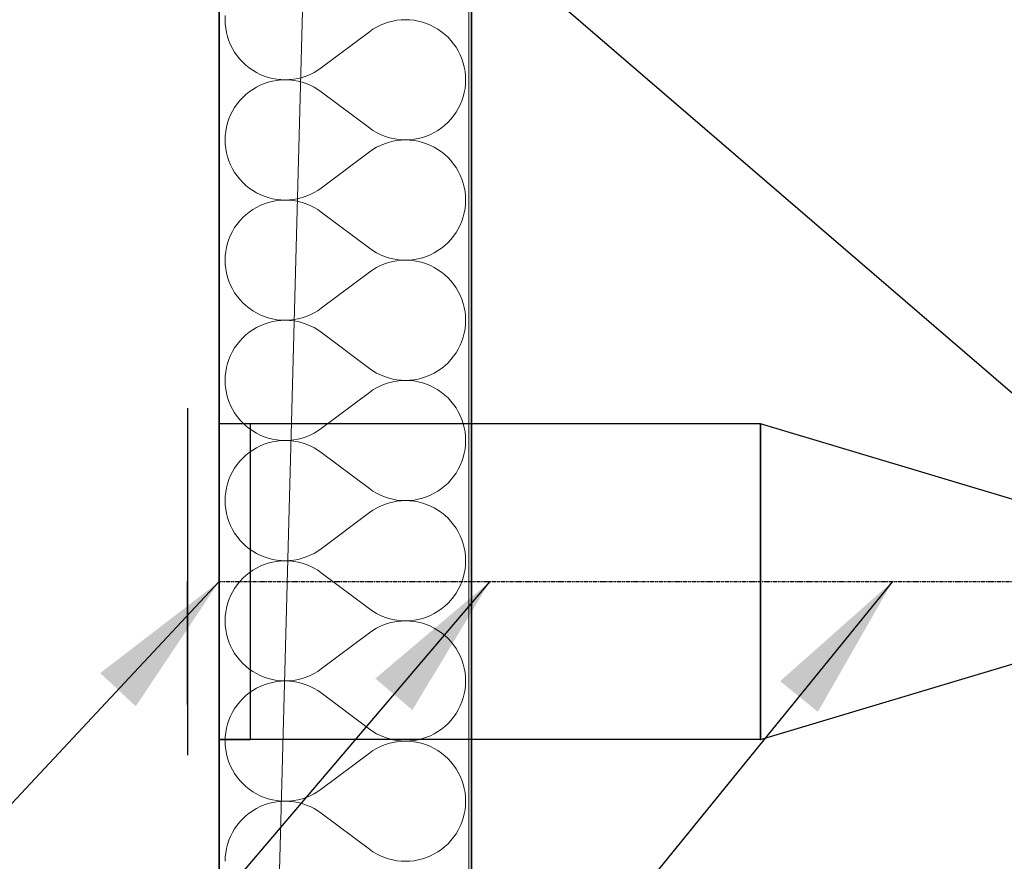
# Model space of a CAD drawing. Header units: millimetres. Extents: x -8078 to 234695, y -4319 to 602442.
# Tile 106 of 152: x 80044 to 80668, y 282962 to 283496. Entities that reach past the tile are written whole.
import ezdxf

# ---------------------------------------------------------------- set-up
doc = ezdxf.new("R2010")
doc.units = ezdxf.units.MM
doc.header["$MEASUREMENT"] = 0
doc.linetypes.add('DASHDOT', pattern=[1, 0.5, -0.25, 0, -0.25])
for name, color, linetype in [('#podkład', 252, 'Continuous'), ('- A - ocieplenie', 7, 'Continuous'), ('FLUID-WK6', 7, 'Continuous'), ('FLUID-WK6-150-NUM', 7, 'Continuous'), ('FLUID-WK6-SYM', 7, 'Continuous'), ('Konstrukcja - Stropy', 7, 'Continuous'), ('Konstrukcja - Ściany zewnętrzne', 7, 'Continuous')]:
    doc.layers.add(name, color=color, linetype=linetype)
doc.styles.add('FDBES', font='simplex.shx')
doc.dimstyles.new('FDBES', dxfattribs={"dimscale": 50, "dimtxt": 4, "dimasz": 2.5, "dimexe": 0.8, "dimexo": 2, "dimgap": 1, "dimtad": 1, "dimdsep": 46, "dimtxsty": 'FDBES', "dimcen": 2.5, "dimclrd": 4, "dimclre": 5, "dimadec": 0, "dimazin": 0, "dimtfac": 1, "dimtmove": 0, "dimatfit": 3, "dimfxl": 1, "dimarcsym": 0})

# ---------------------------------------------------------------- blocks, each defined once
blk = doc.blocks.new('UHYGFFFF')
at = {"layer": '- A - ocieplenie', "color": 252, "linetype": 'Continuous', "lineweight": 35, "ltscale": 100}
for p, q in [((19777.48, 387506.86), (19777.48, 382744.35)), ((19937.48, 382893.65), (19937.48, 387506.86))]:
    blk.add_line(p, q, dxfattribs=at)
at = {"layer": '- A - ocieplenie', "color": 252, "linetype": 'Continuous', "lineweight": 13, "ltscale": 100}
for p, q in [((19781.39, 384017.1), (19781.29, 384014.38)), ((19781.29, 384014.38), (19781.39, 384011.66)), ((19781.39, 384011.66), (19781.68, 384008.96)), ((19879.72, 384010.93), (19877.29, 384009.71)), ((19882.23, 384011.97), (19879.72, 384010.93)), ((19884.81, 384012.83), (19882.23, 384011.97)), ((19887.45, 384013.51), (19884.81, 384012.83)), ((19890.13, 384013.99), (19887.45, 384013.51)), ((19892.83, 384014.28), (19890.13, 384013.99)), ((19895.55, 384014.38), (19892.83, 384014.28)), ((19898.27, 384014.29), (19895.55, 384014.38)), ((19900.97, 384014), (19898.27, 384014.29)), ((19903.65, 384013.52), (19900.97, 384014)), ((19906.29, 384012.84), (19903.65, 384013.52)), ((19908.87, 384011.99), (19906.29, 384012.84)), ((19911.38, 384010.95), (19908.87, 384011.99)), ((19913.82, 384009.73), (19911.38, 384010.95)), ((19781.68, 384008.96), (19782.16, 384006.28)), ((19782.16, 384006.28), (19782.83, 384003.64)), ((19782.83, 384003.64), (19783.69, 384001.06)), ((19872.72, 384006.76), (19842.24, 383983.91)), ((19874.95, 384008.32), (19872.72, 384006.76)), ((19877.29, 384009.71), (19874.95, 384008.32)), ((19916.16, 384008.34), (19913.82, 384009.73)), ((19918.39, 384006.79), (19916.16, 384008.34)), ((19920.51, 384005.09), (19918.39, 384006.79)), ((19922.5, 384003.23), (19920.51, 384005.09)), ((19783.69, 384001.06), (19784.73, 383998.55)), ((19784.73, 383998.55), (19785.95, 383996.12)), ((19924.36, 384001.24), (19922.5, 384003.23)), ((19926.07, 383999.12), (19924.36, 384001.24)), ((19927.62, 383996.89), (19926.07, 383999.12)), ((19785.95, 383996.12), (19787.34, 383993.78)), ((19787.34, 383993.78), (19788.89, 383991.54)), ((19788.89, 383991.54), (19790.6, 383989.43)), ((19929.01, 383994.55), (19927.62, 383996.89)), ((19930.22, 383992.12), (19929.01, 383994.55)), ((19931.27, 383989.6), (19930.22, 383992.12)), ((19790.6, 383989.43), (19792.46, 383987.44)), ((19792.46, 383987.44), (19794.45, 383985.58)), ((19794.45, 383985.58), (19796.57, 383983.88)), ((19932.13, 383987.02), (19931.27, 383989.6)), ((19932.8, 383984.39), (19932.13, 383987.02)), ((19796.57, 383983.88), (19798.8, 383982.33)), ((19798.8, 383982.33), (19801.14, 383980.94)), ((19801.14, 383980.94), (19803.58, 383979.72)), ((19803.58, 383979.72), (19806.09, 383978.68)), ((19806.09, 383978.68), (19808.67, 383977.82)), ((19830.14, 383977.84), (19832.73, 383978.7)), ((19832.73, 383978.7), (19835.24, 383979.74)), ((19835.24, 383979.74), (19837.67, 383980.96)), ((19837.67, 383980.96), (19840.01, 383982.35)), ((19840.01, 383982.35), (19842.24, 383983.91)), ((19933.28, 383981.71), (19932.8, 383984.39)), ((19933.57, 383979.01), (19933.28, 383981.71)), ((19933.67, 383976.29), (19933.57, 383979.01)), ((19803.58, 383972.85), (19801.14, 383971.63)), ((19806.09, 383973.89), (19803.58, 383972.85)), ((19808.67, 383974.75), (19806.09, 383973.89)), ((19808.67, 383977.82), (19811.31, 383977.15)), ((19811.31, 383975.42), (19808.67, 383974.75)), ((19811.31, 383977.15), (19813.98, 383976.67)), ((19813.98, 383975.9), (19811.31, 383975.42)), ((19813.98, 383976.67), (19816.69, 383976.38)), ((19816.69, 383976.19), (19813.98, 383975.9)), ((19816.69, 383976.38), (19819.41, 383976.29)), ((19819.41, 383976.29), (19816.69, 383976.19)), ((19819.41, 383976.29), (19822.13, 383976.39)), ((19822.13, 383976.19), (19819.41, 383976.29)), ((19822.13, 383976.39), (19824.83, 383976.68)), ((19824.83, 383975.9), (19822.13, 383976.19)), ((19824.83, 383976.68), (19827.51, 383977.16)), ((19827.51, 383975.41), (19824.83, 383975.9)), ((19827.51, 383977.16), (19830.14, 383977.84)), ((19830.14, 383974.74), (19827.51, 383975.41)), ((19832.73, 383973.87), (19830.14, 383974.74)), ((19835.24, 383972.83), (19832.73, 383973.87)), ((19837.67, 383971.61), (19835.24, 383972.83)), ((19933.28, 383970.86), (19933.57, 383973.57)), ((19933.57, 383973.57), (19933.67, 383976.29)), ((19794.45, 383966.99), (19792.46, 383965.14)), ((19796.57, 383968.7), (19794.45, 383966.99)), ((19798.8, 383970.25), (19796.57, 383968.7)), ((19801.14, 383971.63), (19798.8, 383970.25)), ((19840.01, 383970.22), (19837.67, 383971.61)), ((19842.24, 383968.67), (19840.01, 383970.22)), ((19872.72, 383945.81), (19842.24, 383968.67)), ((19932.13, 383965.55), (19932.8, 383968.19)), ((19932.8, 383968.19), (19933.28, 383970.86)), ((19788.89, 383961.03), (19787.34, 383958.79)), ((19790.6, 383963.15), (19788.89, 383961.03)), ((19792.46, 383965.14), (19790.6, 383963.15)), ((19929.01, 383958.02), (19930.22, 383960.46)), ((19930.22, 383960.46), (19931.27, 383962.97)), ((19931.27, 383962.97), (19932.13, 383965.55)), ((19784.73, 383954.02), (19783.69, 383951.51)), ((19785.95, 383956.46), (19784.73, 383954.02)), ((19787.34, 383958.79), (19785.95, 383956.46)), ((19926.07, 383953.45), (19927.62, 383955.68)), ((19927.62, 383955.68), (19929.01, 383958.02)), ((19782.83, 383948.93), (19782.16, 383946.29)), ((19783.69, 383951.51), (19782.83, 383948.93)), ((19918.39, 383945.78), (19920.51, 383947.49)), ((19920.51, 383947.49), (19922.5, 383949.34)), ((19922.5, 383949.34), (19924.36, 383951.33)), ((19924.36, 383951.33), (19926.07, 383953.45)), ((19781.68, 383943.62), (19781.39, 383940.91)), ((19782.16, 383946.29), (19781.68, 383943.62)), ((19872.72, 383945.81), (19874.95, 383944.26)), ((19874.95, 383944.26), (19877.29, 383942.87)), ((19877.29, 383942.87), (19879.72, 383941.65)), ((19879.72, 383941.65), (19882.23, 383940.6)), ((19908.87, 383940.59), (19911.38, 383941.63)), ((19911.38, 383941.63), (19913.82, 383942.84)), ((19913.82, 383942.84), (19916.16, 383944.23)), ((19916.16, 383944.23), (19918.39, 383945.78)), ((19781.39, 383940.91), (19781.29, 383938.19)), ((19781.29, 383938.19), (19781.39, 383935.47)), ((19781.39, 383935.47), (19781.68, 383932.77)), ((19882.23, 383935.78), (19879.72, 383934.74)), ((19882.23, 383940.6), (19884.81, 383939.74)), ((19884.81, 383936.64), (19882.23, 383935.78)), ((19884.81, 383939.74), (19887.45, 383939.07)), ((19887.45, 383937.31), (19884.81, 383936.64)), ((19887.45, 383939.07), (19890.13, 383938.58)), ((19890.13, 383937.8), (19887.45, 383937.31)), ((19890.13, 383938.58), (19892.83, 383938.29)), ((19892.83, 383938.09), (19890.13, 383937.8)), ((19892.83, 383938.29), (19895.55, 383938.19)), ((19895.55, 383938.19), (19892.83, 383938.09)), ((19895.55, 383938.19), (19898.27, 383938.29)), ((19898.27, 383938.1), (19895.55, 383938.19)), ((19898.27, 383938.29), (19900.97, 383938.58)), ((19900.97, 383937.81), (19898.27, 383938.1)), ((19900.97, 383938.58), (19903.65, 383939.06)), ((19903.65, 383937.33), (19900.97, 383937.81)), ((19903.65, 383939.06), (19906.29, 383939.73)), ((19906.29, 383936.65), (19903.65, 383937.33)), ((19906.29, 383939.73), (19908.87, 383940.59)), ((19908.87, 383935.8), (19906.29, 383936.65)), ((19911.38, 383934.76), (19908.87, 383935.8)), ((19781.68, 383932.77), (19782.16, 383930.09)), ((19782.16, 383930.09), (19782.83, 383927.45)), ((19872.72, 383930.57), (19842.24, 383907.72)), ((19874.95, 383932.13), (19872.72, 383930.57)), ((19877.29, 383933.52), (19874.95, 383932.13)), ((19879.72, 383934.74), (19877.29, 383933.52)), ((19913.82, 383933.54), (19911.38, 383934.76)), ((19916.16, 383932.15), (19913.82, 383933.54)), ((19918.39, 383930.6), (19916.16, 383932.15)), ((19920.51, 383928.9), (19918.39, 383930.6)), ((19922.5, 383927.04), (19920.51, 383928.9)), ((19782.83, 383927.45), (19783.69, 383924.87)), ((19783.69, 383924.87), (19784.73, 383922.36)), ((19924.36, 383925.05), (19922.5, 383927.04)), ((19926.07, 383922.93), (19924.36, 383925.05)), ((19927.62, 383920.7), (19926.07, 383922.93)), ((19784.73, 383922.36), (19785.95, 383919.93)), ((19785.95, 383919.93), (19787.34, 383917.59)), ((19787.34, 383917.59), (19788.89, 383915.35)), ((19929.01, 383918.36), (19927.62, 383920.7)), ((19930.22, 383915.93), (19929.01, 383918.36)), ((19788.89, 383915.35), (19790.6, 383913.24)), ((19790.6, 383913.24), (19792.46, 383911.25)), ((19792.46, 383911.25), (19794.45, 383909.39)), ((19931.27, 383913.41), (19930.22, 383915.93)), ((19932.13, 383910.83), (19931.27, 383913.41)), ((19932.8, 383908.2), (19932.13, 383910.83)), ((19794.45, 383909.39), (19796.57, 383907.69)), ((19796.57, 383907.69), (19798.8, 383906.14)), ((19798.8, 383906.14), (19801.14, 383904.75)), ((19801.14, 383904.75), (19803.58, 383903.53)), ((19835.24, 383903.55), (19837.67, 383904.77)), ((19837.67, 383904.77), (19840.01, 383906.16)), ((19840.01, 383906.16), (19842.24, 383907.72)), ((19933.28, 383905.52), (19932.8, 383908.2)), ((19933.57, 383902.81), (19933.28, 383905.52)), ((19803.58, 383903.53), (19806.09, 383902.49)), ((19806.09, 383897.7), (19803.58, 383896.66)), ((19806.09, 383902.49), (19808.67, 383901.63)), ((19808.67, 383898.56), (19806.09, 383897.7)), ((19808.67, 383901.63), (19811.31, 383900.96)), ((19811.31, 383899.23), (19808.67, 383898.56)), ((19811.31, 383900.96), (19813.98, 383900.48)), ((19813.98, 383899.71), (19811.31, 383899.23)), ((19813.98, 383900.48), (19816.69, 383900.19)), ((19816.69, 383900), (19813.98, 383899.71)), ((19816.69, 383900.19), (19819.41, 383900.1)), ((19819.41, 383900.1), (19816.69, 383900)), ((19819.41, 383900.1), (19822.13, 383900.2)), ((19822.13, 383900), (19819.41, 383900.1)), ((19822.13, 383900.2), (19824.83, 383900.49)), ((19824.83, 383899.7), (19822.13, 383900)), ((19824.83, 383900.49), (19827.51, 383900.97)), ((19827.51, 383899.22), (19824.83, 383899.7)), ((19827.51, 383900.97), (19830.14, 383901.65)), ((19830.14, 383898.54), (19827.51, 383899.22)), ((19830.14, 383901.65), (19832.73, 383902.51)), ((19832.73, 383897.68), (19830.14, 383898.54)), ((19832.73, 383902.51), (19835.24, 383903.55)), ((19835.24, 383896.64), (19832.73, 383897.68)), ((19933.67, 383900.1), (19933.57, 383902.81)), ((19933.57, 383897.38), (19933.67, 383900.1)), ((19796.57, 383892.51), (19794.45, 383890.8)), ((19798.8, 383894.06), (19796.57, 383892.51)), ((19801.14, 383895.44), (19798.8, 383894.06)), ((19803.58, 383896.66), (19801.14, 383895.44)), ((19837.67, 383895.42), (19835.24, 383896.64)), ((19840.01, 383894.03), (19837.67, 383895.42)), ((19842.24, 383892.48), (19840.01, 383894.03)), ((19872.72, 383869.62), (19842.24, 383892.48)), ((19932.13, 383889.36), (19932.8, 383892)), ((19932.8, 383892), (19933.28, 383894.67)), ((19933.28, 383894.67), (19933.57, 383897.38)), ((19790.6, 383886.96), (19788.89, 383884.84)), ((19792.46, 383888.95), (19790.6, 383886.96)), ((19794.45, 383890.8), (19792.46, 383888.95)), ((19930.22, 383884.26), (19931.27, 383886.78)), ((19931.27, 383886.78), (19932.13, 383889.36)), ((19785.95, 383880.26), (19784.73, 383877.83)), ((19787.34, 383882.6), (19785.95, 383880.26)), ((19788.89, 383884.84), (19787.34, 383882.6)), ((19926.07, 383877.26), (19927.62, 383879.49)), ((19927.62, 383879.49), (19929.01, 383881.83)), ((19929.01, 383881.83), (19930.22, 383884.26)), ((19782.83, 383872.74), (19782.16, 383870.1)), ((19783.69, 383875.32), (19782.83, 383872.74)), ((19784.73, 383877.83), (19783.69, 383875.32)), ((19920.51, 383871.3), (19922.5, 383873.15)), ((19922.5, 383873.15), (19924.36, 383875.14)), ((19924.36, 383875.14), (19926.07, 383877.26)), ((19781.68, 383867.42), (19781.39, 383864.72)), ((19782.16, 383870.1), (19781.68, 383867.42)), ((19872.72, 383869.62), (19874.95, 383868.07)), ((19874.95, 383868.07), (19877.29, 383866.68)), ((19877.29, 383866.68), (19879.72, 383865.46)), ((19911.38, 383865.44), (19913.82, 383866.65)), ((19913.82, 383866.65), (19916.16, 383868.04)), ((19916.16, 383868.04), (19918.39, 383869.59)), ((19918.39, 383869.59), (19920.51, 383871.3)), ((19781.39, 383864.72), (19781.29, 383862)), ((19781.29, 383862), (19781.39, 383859.28)), ((19879.72, 383865.46), (19882.23, 383864.41)), ((19882.23, 383864.41), (19884.81, 383863.55)), ((19884.81, 383860.45), (19882.23, 383859.59)), ((19884.81, 383863.55), (19887.45, 383862.88)), ((19887.45, 383861.12), (19884.81, 383860.45)), ((19887.45, 383862.88), (19890.13, 383862.39)), ((19890.13, 383861.61), (19887.45, 383861.12)), ((19890.13, 383862.39), (19892.83, 383862.1)), ((19892.83, 383861.9), (19890.13, 383861.61)), ((19892.83, 383862.1), (19895.55, 383862)), ((19895.55, 383862), (19892.83, 383861.9)), ((19895.55, 383862), (19898.27, 383862.1)), ((19898.27, 383861.91), (19895.55, 383862)), ((19898.27, 383862.1), (19900.97, 383862.39)), ((19900.97, 383861.62), (19898.27, 383861.91)), ((19900.97, 383862.39), (19903.65, 383862.87)), ((19903.65, 383861.13), (19900.97, 383861.62)), ((19903.65, 383862.87), (19906.29, 383863.54)), ((19906.29, 383860.46), (19903.65, 383861.13)), ((19906.29, 383863.54), (19908.87, 383864.4)), ((19908.87, 383859.61), (19906.29, 383860.46)), ((19908.87, 383864.4), (19911.38, 383865.44)), ((19781.39, 383859.28), (19781.68, 383856.58)), ((19781.68, 383856.58), (19782.16, 383853.9)), ((19782.16, 383853.9), (19782.83, 383851.26)), ((19872.72, 383854.38), (19842.24, 383831.52)), ((19874.95, 383855.94), (19872.72, 383854.38)), ((19877.29, 383857.33), (19874.95, 383855.94)), ((19879.72, 383858.55), (19877.29, 383857.33)), ((19882.23, 383859.59), (19879.72, 383858.55)), ((19911.38, 383858.57), (19908.87, 383859.61)), ((19913.82, 383857.35), (19911.38, 383858.57)), ((19916.16, 383855.96), (19913.82, 383857.35)), ((19918.39, 383854.41), (19916.16, 383855.96)), ((19920.51, 383852.7), (19918.39, 383854.41)), ((19782.83, 383851.26), (19783.69, 383848.68)), ((19783.69, 383848.68), (19784.73, 383846.17)), ((19922.5, 383850.85), (19920.51, 383852.7)), ((19924.36, 383848.86), (19922.5, 383850.85)), ((19926.07, 383846.74), (19924.36, 383848.86)), ((19784.73, 383846.17), (19785.95, 383843.74)), ((19785.95, 383843.74), (19787.34, 383841.4)), ((19787.34, 383841.4), (19788.89, 383839.16)), ((19927.62, 383844.51), (19926.07, 383846.74)), ((19929.01, 383842.17), (19927.62, 383844.51)), ((19930.22, 383839.74), (19929.01, 383842.17)), ((19788.89, 383839.16), (19790.6, 383837.05)), ((19790.6, 383837.05), (19792.46, 383835.05)), ((19931.27, 383837.22), (19930.22, 383839.74)), ((19932.13, 383834.64), (19931.27, 383837.22)), ((19792.46, 383835.05), (19794.45, 383833.2)), ((19794.45, 383833.2), (19796.57, 383831.5)), ((19796.57, 383831.5), (19798.8, 383829.94)), ((19798.8, 383829.94), (19801.14, 383828.56)), ((19837.67, 383828.58), (19840.01, 383829.97)), ((19840.01, 383829.97), (19842.24, 383831.52)), ((19932.8, 383832.01), (19932.13, 383834.64)), ((19933.28, 383829.33), (19932.8, 383832.01)), ((19933.57, 383826.62), (19933.28, 383829.33)), ((19801.14, 383828.56), (19803.58, 383827.34)), ((19803.58, 383827.34), (19806.09, 383826.3)), ((19806.09, 383826.3), (19808.67, 383825.44)), ((19808.67, 383825.44), (19811.31, 383824.77)), ((19811.31, 383823.04), (19808.67, 383822.37)), ((19811.31, 383824.77), (19813.98, 383824.29)), ((19813.98, 383823.52), (19811.31, 383823.04)), ((19813.98, 383824.29), (19816.69, 383824)), ((19816.69, 383823.81), (19813.98, 383823.52)), ((19816.69, 383824), (19819.41, 383823.91)), ((19819.41, 383823.91), (19816.69, 383823.81)), ((19819.41, 383823.91), (19822.13, 383824)), ((19822.13, 383823.81), (19819.41, 383823.91)), ((19822.13, 383824), (19824.83, 383824.3)), ((19824.83, 383823.51), (19822.13, 383823.81)), ((19824.83, 383824.3), (19827.51, 383824.78)), ((19827.51, 383823.03), (19824.83, 383823.51)), ((19827.51, 383824.78), (19830.14, 383825.46)), ((19830.14, 383822.35), (19827.51, 383823.03)), ((19830.14, 383825.46), (19832.73, 383826.32)), ((19832.73, 383826.32), (19835.24, 383827.36)), ((19835.24, 383827.36), (19837.67, 383828.58)), ((19933.67, 383823.91), (19933.57, 383826.62)), ((19933.57, 383821.19), (19933.67, 383823.91)), ((19798.8, 383817.87), (19796.57, 383816.32)), ((19801.14, 383819.25), (19798.8, 383817.87)), ((19803.58, 383820.47), (19801.14, 383819.25)), ((19806.09, 383821.51), (19803.58, 383820.47)), ((19808.67, 383822.37), (19806.09, 383821.51)), ((19832.73, 383821.49), (19830.14, 383822.35)), ((19835.24, 383820.45), (19832.73, 383821.49)), ((19837.67, 383819.23), (19835.24, 383820.45)), ((19840.01, 383817.84), (19837.67, 383819.23)), ((19842.24, 383816.29), (19840.01, 383817.84)), ((19932.8, 383815.8), (19933.28, 383818.48)), ((19933.28, 383818.48), (19933.57, 383821.19)), ((19790.6, 383810.77), (19788.89, 383808.65)), ((19792.46, 383812.76), (19790.6, 383810.77)), ((19794.45, 383814.61), (19792.46, 383812.76)), ((19796.57, 383816.32), (19794.45, 383814.61)), ((19872.72, 383793.43), (19842.24, 383816.29)), ((19930.22, 383808.07), (19931.27, 383810.59)), ((19931.27, 383810.59), (19932.13, 383813.17)), ((19932.13, 383813.17), (19932.8, 383815.8)), ((19785.95, 383804.07), (19784.73, 383801.64)), ((19787.34, 383806.41), (19785.95, 383804.07)), ((19788.89, 383808.65), (19787.34, 383806.41)), ((19927.62, 383803.3), (19929.01, 383805.64)), ((19929.01, 383805.64), (19930.22, 383808.07)), ((19783.69, 383799.13), (19782.83, 383796.55)), ((19784.73, 383801.64), (19783.69, 383799.13)), ((19922.5, 383796.96), (19924.36, 383798.95)), ((19924.36, 383798.95), (19926.07, 383801.07)), ((19926.07, 383801.07), (19927.62, 383803.3)), ((19782.16, 383793.91), (19781.68, 383791.23)), ((19782.83, 383796.55), (19782.16, 383793.91)), ((19872.72, 383793.43), (19874.95, 383791.88)), ((19874.95, 383791.88), (19877.29, 383790.49)), ((19913.82, 383790.46), (19916.16, 383791.85)), ((19916.16, 383791.85), (19918.39, 383793.4)), ((19918.39, 383793.4), (19920.51, 383795.11)), ((19920.51, 383795.11), (19922.5, 383796.96)), ((19781.39, 383788.53), (19781.29, 383785.81)), ((19781.29, 383785.81), (19781.39, 383783.09)), ((19781.68, 383791.23), (19781.39, 383788.53)), ((19877.29, 383790.49), (19879.72, 383789.27)), ((19879.72, 383789.27), (19882.23, 383788.22)), ((19882.23, 383788.22), (19884.81, 383787.36)), ((19884.81, 383787.36), (19887.45, 383786.69)), ((19887.45, 383786.69), (19890.13, 383786.2)), ((19890.13, 383785.42), (19887.45, 383784.93)), ((19890.13, 383786.2), (19892.83, 383785.91)), ((19892.83, 383785.71), (19890.13, 383785.42)), ((19892.83, 383785.91), (19895.55, 383785.81)), ((19895.55, 383785.81), (19892.83, 383785.71)), ((19895.55, 383785.81), (19898.27, 383785.91)), ((19898.27, 383785.72), (19895.55, 383785.81)), ((19898.27, 383785.91), (19900.97, 383786.2)), ((19900.97, 383785.43), (19898.27, 383785.72)), ((19900.97, 383786.2), (19903.65, 383786.68)), ((19903.65, 383784.94), (19900.97, 383785.43)), ((19903.65, 383786.68), (19906.29, 383787.35)), ((19906.29, 383787.35), (19908.87, 383788.21)), ((19908.87, 383788.21), (19911.38, 383789.25)), ((19911.38, 383789.25), (19913.82, 383790.46)), ((19781.39, 383783.09), (19781.68, 383780.39)), ((19781.68, 383780.39), (19782.16, 383777.71)), ((19874.95, 383779.74), (19872.72, 383778.19)), ((19877.29, 383781.14), (19874.95, 383779.74)), ((19879.72, 383782.35), (19877.29, 383781.14)), ((19882.23, 383783.4), (19879.72, 383782.35)), ((19884.81, 383784.26), (19882.23, 383783.4)), ((19887.45, 383784.93), (19884.81, 383784.26)), ((19906.29, 383784.27), (19903.65, 383784.94)), ((19908.87, 383783.42), (19906.29, 383784.27)), ((19911.38, 383782.38), (19908.87, 383783.42)), ((19913.82, 383781.16), (19911.38, 383782.38)), ((19916.16, 383779.77), (19913.82, 383781.16)), ((19918.39, 383778.22), (19916.16, 383779.77)), ((19782.16, 383777.71), (19782.83, 383775.07)), ((19782.83, 383775.07), (19783.69, 383772.49)), ((19872.72, 383778.19), (19842.24, 383755.33)), ((19920.51, 383776.51), (19918.39, 383778.22)), ((19922.5, 383774.66), (19920.51, 383776.51)), ((19924.36, 383772.67), (19922.5, 383774.66)), ((19783.69, 383772.49), (19784.73, 383769.98)), ((19784.73, 383769.98), (19785.95, 383767.55)), ((19785.95, 383767.55), (19787.34, 383765.21)), ((19926.07, 383770.55), (19924.36, 383772.67)), ((19927.62, 383768.32), (19926.07, 383770.55)), ((19929.01, 383765.98), (19927.62, 383768.32)), ((19787.34, 383765.21), (19788.89, 383762.97)), ((19788.89, 383762.97), (19790.6, 383760.85)), ((19790.6, 383760.85), (19792.46, 383758.86)), ((19930.22, 383763.55), (19929.01, 383765.98)), ((19931.27, 383761.03), (19930.22, 383763.55)), ((19932.13, 383758.45), (19931.27, 383761.03)), ((19792.46, 383758.86), (19794.45, 383757.01)), ((19794.45, 383757.01), (19796.57, 383755.3)), ((19796.57, 383755.3), (19798.8, 383753.75)), ((19840.01, 383753.78), (19842.24, 383755.33)), ((19932.8, 383755.82), (19932.13, 383758.45)), ((19933.28, 383753.14), (19932.8, 383755.82)), ((19798.8, 383753.75), (19801.14, 383752.37)), ((19801.14, 383752.37), (19803.58, 383751.15)), ((19803.58, 383751.15), (19806.09, 383750.11)), ((19806.09, 383750.11), (19808.67, 383749.25)), ((19808.67, 383749.25), (19811.31, 383748.58)), ((19811.31, 383748.58), (19813.98, 383748.1)), ((19813.98, 383748.1), (19816.69, 383747.81)), ((19816.69, 383747.81), (19819.41, 383747.72)), ((19819.41, 383747.72), (19822.13, 383747.81)), ((19822.13, 383747.81), (19824.83, 383748.11)), ((19824.83, 383748.11), (19827.51, 383748.59)), ((19827.51, 383748.59), (19830.14, 383749.27)), ((19830.14, 383749.27), (19832.73, 383750.13)), ((19832.73, 383750.13), (19835.24, 383751.17)), ((19835.24, 383751.17), (19837.67, 383752.39)), ((19837.67, 383752.39), (19840.01, 383753.78)), ((19933.57, 383750.43), (19933.28, 383753.14)), ((19933.67, 383747.72), (19933.57, 383750.43)), ((19798.8, 383741.68), (19796.57, 383740.13)), ((19801.14, 383743.06), (19798.8, 383741.68)), ((19803.58, 383744.28), (19801.14, 383743.06)), ((19806.09, 383745.32), (19803.58, 383744.28)), ((19808.67, 383746.18), (19806.09, 383745.32)), ((19811.31, 383746.85), (19808.67, 383746.18)), ((19813.98, 383747.33), (19811.31, 383746.85)), ((19816.69, 383747.62), (19813.98, 383747.33)), ((19819.41, 383747.72), (19816.69, 383747.62)), ((19822.13, 383747.62), (19819.41, 383747.72)), ((19824.83, 383747.32), (19822.13, 383747.62)), ((19827.51, 383746.84), (19824.83, 383747.32)), ((19830.14, 383746.16), (19827.51, 383746.84)), ((19832.73, 383745.3), (19830.14, 383746.16)), ((19835.24, 383744.26), (19832.73, 383745.3)), ((19837.67, 383743.04), (19835.24, 383744.26)), ((19840.01, 383741.65), (19837.67, 383743.04)), ((19842.24, 383740.1), (19840.01, 383741.65)), ((19932.8, 383739.61), (19933.28, 383742.29)), ((19933.28, 383742.29), (19933.57, 383745)), ((19933.57, 383745), (19933.67, 383747.72)), ((19792.46, 383736.57), (19790.6, 383734.58)), ((19794.45, 383738.42), (19792.46, 383736.57)), ((19796.57, 383740.13), (19794.45, 383738.42)), ((19872.72, 383717.24), (19842.24, 383740.1)), ((19931.27, 383734.4), (19932.13, 383736.98)), ((19932.13, 383736.98), (19932.8, 383739.61)), ((19787.34, 383730.22), (19785.95, 383727.88)), ((19788.89, 383732.46), (19787.34, 383730.22)), ((19790.6, 383734.58), (19788.89, 383732.46)), ((19927.62, 383727.11), (19929.01, 383729.45)), ((19929.01, 383729.45), (19930.22, 383731.88)), ((19930.22, 383731.88), (19931.27, 383734.4)), ((19783.69, 383722.94), (19782.83, 383720.36)), ((19784.73, 383725.45), (19783.69, 383722.94)), ((19785.95, 383727.88), (19784.73, 383725.45)), ((19924.36, 383722.76), (19926.07, 383724.88)), ((19926.07, 383724.88), (19927.62, 383727.11)), ((19782.16, 383717.72), (19781.68, 383715.04)), ((19782.83, 383720.36), (19782.16, 383717.72)), ((19872.72, 383717.24), (19874.95, 383715.69)), ((19916.16, 383715.66), (19918.39, 383717.21)), ((19918.39, 383717.21), (19920.51, 383718.92)), ((19920.51, 383718.92), (19922.5, 383720.77)), ((19922.5, 383720.77), (19924.36, 383722.76)), ((19781.39, 383712.34), (19781.29, 383709.62)), ((19781.68, 383715.04), (19781.39, 383712.34)), ((19874.95, 383715.69), (19877.29, 383714.3)), ((19877.29, 383714.3), (19879.72, 383713.08)), ((19879.72, 383713.08), (19882.23, 383712.03)), ((19882.23, 383712.03), (19884.81, 383711.17)), ((19884.81, 383711.17), (19887.45, 383710.5)), ((19887.45, 383710.5), (19890.13, 383710.01)), ((19900.97, 383710), (19903.65, 383710.49)), ((19903.65, 383710.49), (19906.29, 383711.16)), ((19906.29, 383711.16), (19908.87, 383712.02)), ((19908.87, 383712.02), (19911.38, 383713.06)), ((19911.38, 383713.06), (19913.82, 383714.27)), ((19913.82, 383714.27), (19916.16, 383715.66)), ((19781.29, 383709.62), (19781.39, 383706.9)), ((19781.39, 383706.9), (19781.68, 383704.2)), ((19781.68, 383704.2), (19782.16, 383701.52)), ((19877.29, 383704.94), (19874.95, 383703.55)), ((19879.72, 383706.16), (19877.29, 383704.94)), ((19882.23, 383707.21), (19879.72, 383706.16)), ((19884.81, 383708.07), (19882.23, 383707.21)), ((19887.45, 383708.74), (19884.81, 383708.07)), ((19890.13, 383709.23), (19887.45, 383708.74)), ((19890.13, 383710.01), (19892.83, 383709.72)), ((19892.83, 383709.52), (19890.13, 383709.23)), ((19892.83, 383709.72), (19895.55, 383709.62)), ((19895.55, 383709.62), (19892.83, 383709.52)), ((19895.55, 383709.62), (19898.27, 383709.72)), ((19898.27, 383709.52), (19895.55, 383709.62)), ((19898.27, 383709.72), (19900.97, 383710)), ((19900.97, 383709.24), (19898.27, 383709.52)), ((19903.65, 383708.75), (19900.97, 383709.24)), ((19906.29, 383708.08), (19903.65, 383708.75)), ((19908.87, 383707.22), (19906.29, 383708.08)), ((19911.38, 383706.18), (19908.87, 383707.22)), ((19913.82, 383704.97), (19911.38, 383706.18)), ((19916.16, 383703.58), (19913.82, 383704.97)), ((19782.16, 383701.52), (19782.83, 383698.88)), ((19782.83, 383698.88), (19783.69, 383696.3)), ((19872.72, 383702), (19842.24, 383679.14)), ((19874.95, 383703.55), (19872.72, 383702)), ((19918.39, 383702.03), (19916.16, 383703.58)), ((19920.51, 383700.32), (19918.39, 383702.03)), ((19922.5, 383698.47), (19920.51, 383700.32)), ((19924.36, 383696.48), (19922.5, 383698.47)), ((19783.69, 383696.3), (19784.73, 383693.79)), ((19784.73, 383693.79), (19785.95, 383691.36)), ((19926.07, 383694.36), (19924.36, 383696.48)), ((19927.62, 383692.13), (19926.07, 383694.36)), ((19929.01, 383689.79), (19927.62, 383692.13)), ((19785.95, 383691.36), (19787.34, 383689.02)), ((19787.34, 383689.02), (19788.89, 383686.78)), ((19788.89, 383686.78), (19790.6, 383684.66)), ((19930.22, 383687.36), (19929.01, 383689.79)), ((19931.27, 383684.84), (19930.22, 383687.36)), ((19790.6, 383684.66), (19792.46, 383682.67)), ((19792.46, 383682.67), (19794.45, 383680.82)), ((19794.45, 383680.82), (19796.57, 383679.11)), ((19932.13, 383682.26), (19931.27, 383684.84)), ((19932.8, 383679.63), (19932.13, 383682.26)), ((19933.28, 383676.95), (19932.8, 383679.63)), ((19796.57, 383679.11), (19798.8, 383677.56)), ((19798.8, 383677.56), (19801.14, 383676.18)), ((19801.14, 383676.18), (19803.58, 383674.96)), ((19803.58, 383674.96), (19806.09, 383673.92)), ((19806.09, 383673.92), (19808.67, 383673.06)), ((19808.67, 383673.06), (19811.31, 383672.39)), ((19827.51, 383672.4), (19830.14, 383673.08)), ((19830.14, 383673.08), (19832.73, 383673.94)), ((19832.73, 383673.94), (19835.24, 383674.98)), ((19835.24, 383674.98), (19837.67, 383676.2)), ((19837.67, 383676.2), (19840.01, 383677.59)), ((19840.01, 383677.59), (19842.24, 383679.14)), ((19933.57, 383674.24), (19933.28, 383676.95)), ((19933.67, 383671.52), (19933.57, 383674.24)), ((19801.14, 383666.87), (19798.8, 383665.49)), ((19803.58, 383668.09), (19801.14, 383666.87)), ((19806.09, 383669.13), (19803.58, 383668.09)), ((19808.67, 383669.99), (19806.09, 383669.13)), ((19811.31, 383670.66), (19808.67, 383669.99)), ((19811.31, 383672.39), (19813.98, 383671.91)), ((19813.98, 383671.14), (19811.31, 383670.66)), ((19813.98, 383671.91), (19816.69, 383671.62)), ((19816.69, 383671.43), (19813.98, 383671.14)), ((19816.69, 383671.62), (19819.41, 383671.52)), ((19819.41, 383671.52), (19816.69, 383671.43)), ((19819.41, 383671.52), (19822.13, 383671.62)), ((19822.13, 383671.43), (19819.41, 383671.52)), ((19822.13, 383671.62), (19824.83, 383671.92)), ((19824.83, 383671.13), (19822.13, 383671.43)), ((19824.83, 383671.92), (19827.51, 383672.4)), ((19827.51, 383670.65), (19824.83, 383671.13)), ((19830.14, 383669.97), (19827.51, 383670.65)), ((19832.73, 383669.11), (19830.14, 383669.97)), ((19835.24, 383668.07), (19832.73, 383669.11)), ((19837.67, 383666.85), (19835.24, 383668.07)), ((19840.01, 383665.46), (19837.67, 383666.85)), ((19933.28, 383666.1), (19933.57, 383668.81)), ((19933.57, 383668.81), (19933.67, 383671.52)), ((19794.45, 383662.23), (19792.46, 383660.38)), ((19796.57, 383663.93), (19794.45, 383662.23)), ((19798.8, 383665.49), (19796.57, 383663.93)), ((19842.24, 383663.91), (19840.01, 383665.46)), ((19872.72, 383641.05), (19842.24, 383663.91)), ((19931.27, 383658.21), (19932.13, 383660.79)), ((19932.13, 383660.79), (19932.8, 383663.42)), ((19932.8, 383663.42), (19933.28, 383666.1)), ((19788.89, 383656.27), (19787.34, 383654.03)), ((19790.6, 383658.38), (19788.89, 383656.27)), ((19792.46, 383660.38), (19790.6, 383658.38)), ((19929.01, 383653.26), (19930.22, 383655.69)), ((19930.22, 383655.69), (19931.27, 383658.21)), ((19784.73, 383649.26), (19783.69, 383646.75)), ((19785.95, 383651.69), (19784.73, 383649.26)), ((19787.34, 383654.03), (19785.95, 383651.69)), ((19924.36, 383646.57), (19926.07, 383648.69)), ((19926.07, 383648.69), (19927.62, 383650.92)), ((19927.62, 383650.92), (19929.01, 383653.26)), ((19782.83, 383644.17), (19782.16, 383641.53)), ((19783.69, 383646.75), (19782.83, 383644.17)), ((19918.39, 383641.02), (19920.51, 383642.73)), ((19920.51, 383642.73), (19922.5, 383644.58)), ((19922.5, 383644.58), (19924.36, 383646.57)), ((19781.39, 383636.15), (19781.29, 383633.43)), ((19781.68, 383638.85), (19781.39, 383636.15)), ((19782.16, 383641.53), (19781.68, 383638.85)), ((19872.72, 383641.05), (19874.95, 383639.49)), ((19874.95, 383639.49), (19877.29, 383638.1)), ((19877.29, 383638.1), (19879.72, 383636.88)), ((19879.72, 383636.88), (19882.23, 383635.84)), ((19882.23, 383635.84), (19884.81, 383634.98)), ((19906.29, 383634.97), (19908.87, 383635.82)), ((19908.87, 383635.82), (19911.38, 383636.86)), ((19911.38, 383636.86), (19913.82, 383638.08)), ((19913.82, 383638.08), (19916.16, 383639.47)), ((19916.16, 383639.47), (19918.39, 383641.02)), ((19781.29, 383633.43), (19781.39, 383630.71)), ((19781.39, 383630.71), (19781.68, 383628.01)), ((19879.72, 383629.97), (19877.29, 383628.75)), ((19882.23, 383631.02), (19879.72, 383629.97)), ((19884.81, 383631.88), (19882.23, 383631.02)), ((19884.81, 383634.98), (19887.45, 383634.31)), ((19887.45, 383632.55), (19884.81, 383631.88)), ((19887.45, 383634.31), (19890.13, 383633.82)), ((19890.13, 383633.04), (19887.45, 383632.55)), ((19890.13, 383633.82), (19892.83, 383633.53)), ((19892.83, 383633.33), (19890.13, 383633.04)), ((19892.83, 383633.53), (19895.55, 383633.43)), ((19895.55, 383633.43), (19892.83, 383633.33)), ((19895.55, 383633.43), (19898.27, 383633.52)), ((19898.27, 383633.33), (19895.55, 383633.43)), ((19898.27, 383633.52), (19900.97, 383633.81)), ((19900.97, 383633.04), (19898.27, 383633.33)), ((19900.97, 383633.81), (19903.65, 383634.3)), ((19903.65, 383632.56), (19900.97, 383633.04)), ((19903.65, 383634.3), (19906.29, 383634.97)), ((19906.29, 383631.89), (19903.65, 383632.56)), ((19908.87, 383631.03), (19906.29, 383631.89)), ((19911.38, 383629.99), (19908.87, 383631.03)), ((19913.82, 383628.78), (19911.38, 383629.99)), ((19781.68, 383628.01), (19782.16, 383625.33)), ((19782.16, 383625.33), (19782.83, 383622.69)), ((19872.72, 383625.81), (19842.24, 383602.95)), ((19874.95, 383627.36), (19872.72, 383625.81)), ((19877.29, 383628.75), (19874.95, 383627.36)), ((19916.16, 383627.39), (19913.82, 383628.78)), ((19918.39, 383625.84), (19916.16, 383627.39)), ((19920.51, 383624.13), (19918.39, 383625.84)), ((19922.5, 383622.28), (19920.51, 383624.13)), ((19782.83, 383622.69), (19783.69, 383620.11)), ((19783.69, 383620.11), (19784.73, 383617.6)), ((19784.73, 383617.6), (19785.95, 383615.17)), ((19924.36, 383620.29), (19922.5, 383622.28)), ((19926.07, 383618.17), (19924.36, 383620.29)), ((19927.62, 383615.94), (19926.07, 383618.17)), ((19785.95, 383615.17), (19787.34, 383612.83)), ((19787.34, 383612.83), (19788.89, 383610.59)), ((19788.89, 383610.59), (19790.6, 383608.47)), ((19929.01, 383613.6), (19927.62, 383615.94)), ((19930.22, 383611.17), (19929.01, 383613.6)), ((19931.27, 383608.65), (19930.22, 383611.17)), ((19790.6, 383608.47), (19792.46, 383606.48)), ((19792.46, 383606.48), (19794.45, 383604.63)), ((19794.45, 383604.63), (19796.57, 383602.92)), ((19932.13, 383606.07), (19931.27, 383608.65)), ((19932.8, 383603.44), (19932.13, 383606.07)), ((19796.57, 383602.92), (19798.8, 383601.37)), ((19798.8, 383601.37), (19801.14, 383599.99)), ((19801.14, 383599.99), (19803.58, 383598.77)), ((19803.58, 383598.77), (19806.09, 383597.73)), ((19832.73, 383597.75), (19835.24, 383598.79)), ((19835.24, 383598.79), (19837.67, 383600.01)), ((19837.67, 383600.01), (19840.01, 383601.4)), ((19840.01, 383601.4), (19842.24, 383602.95)), ((19933.28, 383600.76), (19932.8, 383603.44)), ((19933.57, 383598.05), (19933.28, 383600.76)), ((19803.58, 383591.9), (19801.14, 383590.68)), ((19806.09, 383592.94), (19803.58, 383591.9)), ((19806.09, 383597.73), (19808.67, 383596.87)), ((19808.67, 383593.8), (19806.09, 383592.94)), ((19808.67, 383596.87), (19811.31, 383596.2)), ((19811.31, 383594.47), (19808.67, 383593.8)), ((19811.31, 383596.2), (19813.98, 383595.72)), ((19813.98, 383594.95), (19811.31, 383594.47)), ((19813.98, 383595.72), (19816.69, 383595.43)), ((19816.69, 383595.24), (19813.98, 383594.95)), ((19816.69, 383595.43), (19819.41, 383595.33)), ((19819.41, 383595.33), (19816.69, 383595.24)), ((19819.41, 383595.33), (19822.13, 383595.43)), ((19822.13, 383595.24), (19819.41, 383595.33)), ((19822.13, 383595.43), (19824.83, 383595.73)), ((19824.83, 383594.94), (19822.13, 383595.24)), ((19824.83, 383595.73), (19827.51, 383596.21)), ((19827.51, 383594.46), (19824.83, 383594.94)), ((19827.51, 383596.21), (19830.14, 383596.89)), ((19830.14, 383593.78), (19827.51, 383594.46)), ((19830.14, 383596.89), (19832.73, 383597.75)), ((19832.73, 383592.92), (19830.14, 383593.78)), ((19835.24, 383591.88), (19832.73, 383592.92)), ((19837.67, 383590.66), (19835.24, 383591.88)), ((19933.28, 383589.91), (19933.57, 383592.62)), ((19933.67, 383595.33), (19933.57, 383598.05)), ((19933.57, 383592.62), (19933.67, 383595.33)), ((19794.45, 383586.04), (19792.46, 383584.18)), ((19796.57, 383587.74), (19794.45, 383586.04)), ((19798.8, 383589.3), (19796.57, 383587.74)), ((19801.14, 383590.68), (19798.8, 383589.3)), ((19840.01, 383589.27), (19837.67, 383590.66)), ((19842.24, 383587.72), (19840.01, 383589.27)), ((19872.72, 383564.86), (19842.24, 383587.72)), ((19932.13, 383584.6), (19932.8, 383587.23)), ((19932.8, 383587.23), (19933.28, 383589.91)), ((19788.89, 383580.08), (19787.34, 383577.84)), ((19790.6, 383582.19), (19788.89, 383580.08)), ((19792.46, 383584.18), (19790.6, 383582.19)), ((19929.01, 383577.07), (19930.22, 383579.5)), ((19930.22, 383579.5), (19931.27, 383582.02)), ((19931.27, 383582.02), (19932.13, 383584.6)), ((19785.95, 383575.5), (19784.73, 383573.07)), ((19787.34, 383577.84), (19785.95, 383575.5)), ((19926.07, 383572.5), (19927.62, 383574.73)), ((19927.62, 383574.73), (19929.01, 383577.07)), ((19782.83, 383567.98), (19782.16, 383565.34)), ((19783.69, 383570.56), (19782.83, 383567.98)), ((19784.73, 383573.07), (19783.69, 383570.56)), ((19920.51, 383566.54), (19922.5, 383568.39)), ((19922.5, 383568.39), (19924.36, 383570.38)), ((19924.36, 383570.38), (19926.07, 383572.5)), ((19781.68, 383562.66), (19781.39, 383559.96)), ((19782.16, 383565.34), (19781.68, 383562.66)), ((19872.72, 383564.86), (19874.95, 383563.3)), ((19874.95, 383563.3), (19877.29, 383561.91)), ((19877.29, 383561.91), (19879.72, 383560.69)), ((19879.72, 383560.69), (19882.23, 383559.65)), ((19908.87, 383559.63), (19911.38, 383560.67)), ((19911.38, 383560.67), (19913.82, 383561.89)), ((19913.82, 383561.89), (19916.16, 383563.28)), ((19916.16, 383563.28), (19918.39, 383564.83)), ((19918.39, 383564.83), (19920.51, 383566.54)), ((19781.39, 383559.96), (19781.29, 383557.24)), ((19781.29, 383557.24), (19781.39, 383554.52)), ((19781.39, 383554.52), (19781.68, 383551.82)), ((19882.23, 383554.83), (19879.72, 383553.78)), ((19882.23, 383559.65), (19884.81, 383558.79)), ((19884.81, 383555.69), (19882.23, 383554.83)), ((19884.81, 383558.79), (19887.45, 383558.12)), ((19887.45, 383556.36), (19884.81, 383555.69)), ((19887.45, 383558.12), (19890.13, 383557.63)), ((19890.13, 383556.85), (19887.45, 383556.36)), ((19890.13, 383557.63), (19892.83, 383557.34)), ((19892.83, 383557.14), (19890.13, 383556.85)), ((19892.83, 383557.34), (19895.55, 383557.24)), ((19895.55, 383557.24), (19892.83, 383557.14)), ((19895.55, 383557.24), (19898.27, 383557.33)), ((19898.27, 383557.14), (19895.55, 383557.24)), ((19898.27, 383557.33), (19900.97, 383557.62)), ((19900.97, 383556.85), (19898.27, 383557.14)), ((19900.97, 383557.62), (19903.65, 383558.11)), ((19903.65, 383556.37), (19900.97, 383556.85)), ((19903.65, 383558.11), (19906.29, 383558.78)), ((19906.29, 383555.7), (19903.65, 383556.37)), ((19906.29, 383558.78), (19908.87, 383559.63)), ((19908.87, 383554.84), (19906.29, 383555.7)), ((19911.38, 383553.8), (19908.87, 383554.84)), ((19781.68, 383551.82), (19782.16, 383549.14)), ((19782.16, 383549.14), (19782.83, 383546.5)), ((19872.72, 383549.62), (19842.24, 383526.76)), ((19874.95, 383551.17), (19872.72, 383549.62)), ((19877.29, 383552.56), (19874.95, 383551.17)), ((19879.72, 383553.78), (19877.29, 383552.56)), ((19913.82, 383552.59), (19911.38, 383553.8)), ((19916.16, 383551.2), (19913.82, 383552.59)), ((19918.39, 383549.65), (19916.16, 383551.2)), ((19920.51, 383547.94), (19918.39, 383549.65)), ((19782.83, 383546.5), (19783.69, 383543.92)), ((19783.69, 383543.92), (19784.73, 383541.41)), ((19922.5, 383546.09), (19920.51, 383547.94)), ((19924.36, 383544.1), (19922.5, 383546.09)), ((19926.07, 383541.98), (19924.36, 383544.1)), ((19927.62, 383539.75), (19926.07, 383541.98)), ((19784.73, 383541.41), (19785.95, 383538.98)), ((19785.95, 383538.98), (19787.34, 383536.64)), ((19787.34, 383536.64), (19788.89, 383534.4)), ((19929.01, 383537.41), (19927.62, 383539.75)), ((19930.22, 383534.98), (19929.01, 383537.41)), ((19788.89, 383534.4), (19790.6, 383532.28)), ((19790.6, 383532.28), (19792.46, 383530.29)), ((19792.46, 383530.29), (19794.45, 383528.44)), ((19931.27, 383532.46), (19930.22, 383534.98)), ((19932.13, 383529.88), (19931.27, 383532.46)), ((19932.8, 383527.24), (19932.13, 383529.88)), ((19794.45, 383528.44), (19796.57, 383526.73)), ((19796.57, 383526.73), (19798.8, 383525.18)), ((19798.8, 383525.18), (19801.14, 383523.8)), ((19801.14, 383523.8), (19803.58, 383522.58)), ((19835.24, 383522.6), (19837.67, 383523.82)), ((19837.67, 383523.82), (19840.01, 383525.21)), ((19840.01, 383525.21), (19842.24, 383526.76)), ((19933.28, 383524.57), (19932.8, 383527.24)), ((19933.57, 383521.86), (19933.28, 383524.57)), ((19803.58, 383522.58), (19806.09, 383521.54)), ((19806.09, 383521.54), (19808.67, 383520.68)), ((19808.67, 383517.61), (19806.09, 383516.75)), ((19808.67, 383520.68), (19811.31, 383520.01)), ((19811.31, 383518.28), (19808.67, 383517.61)), ((19811.31, 383520.01), (19813.98, 383519.53)), ((19813.98, 383518.76), (19811.31, 383518.28)), ((19813.98, 383519.53), (19816.69, 383519.24)), ((19816.69, 383519.05), (19813.98, 383518.76)), ((19816.69, 383519.24), (19819.41, 383519.14)), ((19819.41, 383519.14), (19816.69, 383519.05)), ((19819.41, 383519.14), (19822.13, 383519.24)), ((19822.13, 383519.04), (19819.41, 383519.14)), ((19822.13, 383519.24), (19824.83, 383519.54)), ((19824.83, 383518.75), (19822.13, 383519.04)), ((19824.83, 383519.54), (19827.51, 383520.02)), ((19827.51, 383518.27), (19824.83, 383518.75)), ((19827.51, 383520.02), (19830.14, 383520.69)), ((19830.14, 383517.59), (19827.51, 383518.27)), ((19830.14, 383520.69), (19832.73, 383521.56)), ((19832.73, 383516.73), (19830.14, 383517.59)), ((19832.73, 383521.56), (19835.24, 383522.6)), ((19933.67, 383519.14), (19933.57, 383521.86)), ((19933.57, 383516.43), (19933.67, 383519.14)), ((19796.57, 383511.55), (19794.45, 383509.85)), ((19798.8, 383513.1), (19796.57, 383511.55)), ((19801.14, 383514.49), (19798.8, 383513.1)), ((19803.58, 383515.71), (19801.14, 383514.49)), ((19806.09, 383516.75), (19803.58, 383515.71)), ((19835.24, 383515.69), (19832.73, 383516.73)), ((19837.67, 383514.47), (19835.24, 383515.69)), ((19840.01, 383513.08), (19837.67, 383514.47)), ((19842.24, 383511.52), (19840.01, 383513.08)), ((19872.72, 383488.67), (19842.24, 383511.52)), ((19932.13, 383508.41), (19932.8, 383511.04)), ((19932.8, 383511.04), (19933.28, 383513.72)), ((19933.28, 383513.72), (19933.57, 383516.43)), ((19790.6, 383506), (19788.89, 383503.89)), ((19792.46, 383507.99), (19790.6, 383506)), ((19794.45, 383509.85), (19792.46, 383507.99)), ((19930.22, 383503.31), (19931.27, 383505.83)), ((19931.27, 383505.83), (19932.13, 383508.41)), ((19785.95, 383499.31), (19784.73, 383496.88)), ((19787.34, 383501.65), (19785.95, 383499.31)), ((19788.89, 383503.89), (19787.34, 383501.65)), ((19926.07, 383496.31), (19927.62, 383498.54)), ((19927.62, 383498.54), (19929.01, 383500.88)), ((19929.01, 383500.88), (19930.22, 383503.31)), ((19783.69, 383494.37), (19782.83, 383491.79)), ((19784.73, 383496.88), (19783.69, 383494.37)), ((19920.51, 383490.34), (19922.5, 383492.2)), ((19922.5, 383492.2), (19924.36, 383494.19)), ((19924.36, 383494.19), (19926.07, 383496.31)), ((19781.68, 383486.47), (19781.39, 383483.77)), ((19782.16, 383489.15), (19781.68, 383486.47)), ((19782.83, 383491.79), (19782.16, 383489.15)), ((19872.72, 383488.67), (19874.95, 383487.11)), ((19874.95, 383487.11), (19877.29, 383485.72)), ((19913.82, 383485.7), (19916.16, 383487.09)), ((19916.16, 383487.09), (19918.39, 383488.64)), ((19918.39, 383488.64), (19920.51, 383490.34)), ((19781.39, 383483.77), (19781.29, 383481.05)), ((19877.29, 383485.72), (19879.72, 383484.5)), ((19879.72, 383484.5), (19882.23, 383483.46)), ((19882.23, 383483.46), (19884.81, 383482.6)), ((19884.81, 383482.6), (19887.45, 383481.93)), ((19887.45, 383481.93), (19890.13, 383481.44)), ((19890.13, 383481.44), (19892.83, 383481.15)), ((19892.83, 383481.15), (19895.55, 383481.05)), ((19895.55, 383481.05), (19898.27, 383481.14)), ((19898.27, 383481.14), (19900.97, 383481.43)), ((19900.97, 383481.43), (19903.65, 383481.91)), ((19903.65, 383481.91), (19906.29, 383482.59)), ((19906.29, 383482.59), (19908.87, 383483.44)), ((19908.87, 383483.44), (19911.38, 383484.48)), ((19911.38, 383484.48), (19913.82, 383485.7))]:
    blk.add_line(p, q, dxfattribs=at)
at = {"layer": 'Konstrukcja - Stropy', "color": 252, "linetype": 'Continuous', "lineweight": 13, "ltscale": 100}
for p, q in [((19935.63, 390812.63), (19935.63, 382844.47)), ((19800.39, 382902.44), (19937.48, 388030.59)), ((19937.48, 382893.65), (19937.48, 388030.59))]:
    blk.add_line(p, q, dxfattribs=at)
at = {"layer": 'Konstrukcja - Ściany zewnętrzne', "color": 252, "linetype": 'Continuous', "lineweight": 35, "ltscale": 100}
blk.add_line((19937.48, 384926.86), (19937.48, 383232.63), dxfattribs=at)
blk = doc.blocks.new('*U56344')
at = {"color": 14, "linetype": 'Continuous', "lineweight": -2}
for p, q in [((-171.5, 100), (-171.5, 98.08)), ((171.5, 98.08), (171.5, 100)), ((-171.5, 98.08), (-171.5, 0)), ((171.5, 0), (171.5, 98.08)), ((-171.5, 0), (-171.5, -98.08)), ((171.5, -98.08), (171.5, 0)), ((-171.5, -98.08), (-171.5, -100)), ((171.5, -100), (171.5, -98.08))]:
    blk.add_line(p, q, dxfattribs=at)
at = {"color": 0, "linetype": 'ByBlock', "lineweight": -2}
for p, q in [((171.5, 100), (-171.5, 100)), ((171.5, -100), (-171.5, -100))]:
    blk.add_line(p, q, dxfattribs=at)
at = {"layer": 'FLUID-WK6-SYM', "color": 2, "linetype": 'DASHDOT', "lineweight": -3}
for p, q in [((-171.5, 0), (-151.5, 0)), ((-151.5, 0), (171.5, 0))]:
    blk.add_line(p, q, dxfattribs=at)
blk = doc.blocks.new('*U56345')
at = {"color": 14, "linetype": 'Continuous', "lineweight": -2}
blk.add_line((-110, 0, 20), (110, 0, 20), dxfattribs=at)
at = {"color": 0, "linetype": 'ByBlock', "lineweight": -2}
for p, q in [((-110, 0), (-100, 0)), ((-100, 0), (100, 0)), ((100, 0, -20), (-100, 0, -20)), ((-100, 0, -20), (-100, 0, 0)), ((100, 0, 0), (100, 0, -20)), ((100, 0), (110, 0))]:
    blk.add_line(p, q, dxfattribs=at)
at = {"color": 3, "linetype": 'Continuous', "lineweight": -3}
for p in [(-77.78, 0, 20), (77.78, 0, 20)]:
    blk.add_line(p, (0, 0, 20), dxfattribs=at)
blk = doc.blocks.new('*U56347')
at = {"color": 14, "linetype": 'Continuous', "lineweight": -2}
for p, q in [((-83.5, 100), (-83.5, 98.08)), ((-83.5, 98.08), (-83.5, 0)), ((83.5, 49.04), (83.5, 50)), ((83.5, 0), (83.5, 49.04)), ((-83.5, 0), (-83.5, -98.08)), ((83.5, -49.04), (83.5, 0)), ((83.5, -50), (83.5, -49.04)), ((-83.5, -98.08), (-83.5, -100))]:
    blk.add_line(p, q, dxfattribs=at)
at = {"color": 0, "linetype": 'ByBlock', "lineweight": -2}
for p, q in [((83.5, 50), (-83.5, 100)), ((-83.5, -100), (83.5, -50))]:
    blk.add_line(p, q, dxfattribs=at)
at = {"layer": 'FLUID-WK6-SYM', "color": 2, "linetype": 'DASHDOT', "lineweight": -3}
blk.add_line((-83.5, 0), (83.5, 0), dxfattribs=at)
blk = doc.blocks.new('*U56329')
at = {"color": 7, "lineweight": -2}
blk.add_leader([(0, 0), (-631.81, -675.65)], dimstyle='FDBES', override={"dimscale": 37.5, "dimclrd": 7, "dimclre": 7}, dxfattribs=at)
blk = doc.blocks.new('*U56330')
at = {"color": 7, "lineweight": -2}
blk.add_leader([(0, 0), (-771.17, -905.65)], dimstyle='FDBES', override={"dimscale": 37.5, "dimclrd": 7, "dimclre": 7}, dxfattribs=at)
blk = doc.blocks.new('*U56331')
at = {"color": 7, "lineweight": -2}
blk.add_leader([(0, 0), (-941.68, -1159.6)], dimstyle='FDBES', override={"dimscale": 37.5, "dimclrd": 7, "dimclre": 7}, dxfattribs=at)
blk = doc.blocks.new('*U56332')
at = {"color": 7, "lineweight": -2}
blk.add_leader([(0, 0), (-952.6, 820.4)], dimstyle='FDBES', override={"dimscale": 37.5, "dimclrd": 7, "dimclre": 7}, dxfattribs=at)
blk = doc.blocks.new('*U56333')
at = {"color": 7, "lineweight": -2}
blk.add_leader([(0, 0), (-1092.43, 1065.14)], dimstyle='FDBES', override={"dimscale": 37.5, "dimclrd": 7, "dimclre": 7}, dxfattribs=at)
blk = doc.blocks.new('*U56334')
at = {"color": 7, "lineweight": -2}
blk.add_leader([(0, 0), (-1120.75, 1320.52)], dimstyle='FDBES', override={"dimscale": 37.5, "dimclrd": 7, "dimclre": 7}, dxfattribs=at)

msp = doc.modelspace()

# ---------------------------------------------------------------- block references
at = {"layer": '#podkład'}
msp.add_blockref('UHYGFFFF', (60392.7, -100518.68), dxfattribs=at)
at = {"layer": 'FLUID-WK6', "color": 5, "linetype": 'Continuous', "lineweight": -2, "extrusion": (-1, 1.60814e-16, -1.28138e-25), "rotation": 360}
msp.add_blockref('*U56345', (-283139.6, 1384, -80170.18), dxfattribs=at)
at = {"layer": 'FLUID-WK6', "color": 5, "linetype": 'Continuous', "lineweight": -2, "rotation": 360}
for name, p in [('*U56344', (80341.68, 283139.6, 1384)), ('*U56347', (80596.68, 283139.6, 1384))]:
    msp.add_blockref(name, p, dxfattribs=at)
at = {"layer": 'FLUID-WK6-150-NUM', "linetype": 'ByBlock', "lineweight": -2}
for name, p in [('*U56334', (81222.18, 283139.48, 1384)), ('*U56333', (81082.18, 283139.6, 1384)), ('*U56332', (80811.18, 283139.6, 1384)), ('*U56330', (80341.68, 283139.6, 1384)), ('*U56329', (80170.18, 283139.6, 1384)), ('*U56331', (80596.68, 283139.6, 1384))]:
    msp.add_blockref(name, p, dxfattribs=at)

doc.saveas('drawing.dxf')
